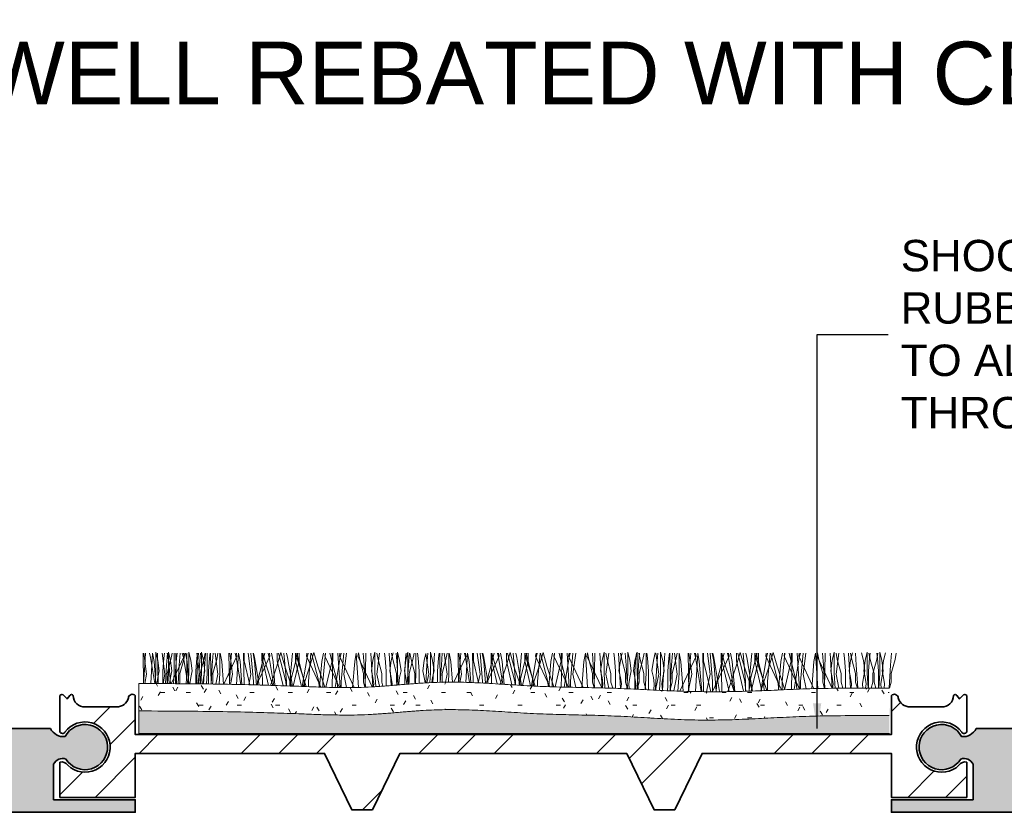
# Model space of a CAD drawing. Header units: millimetres. Extents: x -169 to 166, y -160 to 79.
# Tile 8 of 10: x -39 to 39, y 16 to 79. Entities that reach past the tile are written whole.
import ezdxf

# ---------------------------------------------------------------- set-up
doc = ezdxf.new("R2010")
doc.units = ezdxf.units.MM
for name, color, linetype, lineweight in [('FS-DETAIL', 3, 'Continuous', 35), ('FS-DETAIL-HATCH', 253, 'Continuous', 13), ('FS-DETAIL-THIN', 8, 'Continuous', 18), ('FS-TEXT', 7, 'Continuous', 25)]:
    doc.layers.add(name, color=color, linetype=linetype, lineweight=lineweight)
doc.styles.add('Arial', font='arial.ttf', dxfattribs={"height": 2.5})
doc.dimstyles.new('Diagonal_2.5mm Arial$7', dxfattribs={"dimtxt": 2.5, "dimasz": 2, "dimexe": 2.5, "dimexo": 5, "dimgap": 1, "dimtad": 0, "dimzin": 0, "dimdsep": 46, "dimtxsty": 'Arial', "dimcen": 2, "dimdle": 4, "dimclrd": 1, "dimclre": 256, "dimclrt": 7, "dimaunit": 1, "dimadec": 0, "dimazin": 0, "dimtfac": 1, "dimtix": 1, "dimtmove": 2, "dimatfit": 3, "dimfxl": 1, "dimtvp": 1, "dimtolj": 1, "dimtzin": 0, "dimarcsym": 0})

# ---------------------------------------------------------------- blocks, each defined once
blk = doc.blocks.new('CARPET-H-PROFILE-MAXI')
at = {"layer": 'FS-DETAIL-HATCH'}
for p, q in [((-73.389, -53.147), (-73.339, -55.574)), ((-73.101, -54.822), (-73.322, -53.147)), ((-73.179, -53.147), (-73.251, -54.109)), ((-72.801, -53.509), (-72.884, -53.147)), ((-72.777, -55.579), (-72.627, -53.161)), ((-72.501, -53.809), (-72.627, -53.161)), ((-72.211, -53.734), (-72.375, -53.078)), ((-72.375, -53.434), (-72.375, -53.078)), ((-72.227, -53.147), (-72.177, -55.584)), ((-71.638, -54.822), (-71.859, -53.147)), ((-71.685, -53.147), (-71.737, -53.547)), ((-71.44, -53.147), (-71.512, -54.109)), ((-71.339, -53.809), (-71.468, -53.147)), ((-71.19, -53.768), (-71.362, -53.078)), ((-71.362, -53.434), (-71.362, -53.078)), ((-71.161, -53.659), (-71.058, -53.147)), ((-70.912, -53.434), (-70.912, -53.147)), ((-70.764, -53.147), (-70.714, -55.597)), ((-70.672, -53.147), (-70.724, -53.547)), ((-70.428, -53.147), (-70.5, -54.109)), ((-70.176, -53.509), (-70.259, -53.147)), ((-70.125, -53.397), (-70.166, -53.147)), ((-70.148, -53.659), (-70.046, -53.147)), ((-69.876, -53.809), (-70.005, -53.147)), ((-69.899, -53.434), (-69.899, -53.147)), ((-69.586, -53.734), (-69.75, -53.078)), ((-69.75, -53.434), (-69.75, -53.078)), ((-69.06, -53.147), (-69.112, -53.547)), ((-68.887, -54.822), (-69.108, -53.147)), ((-68.965, -53.147), (-69.037, -54.109)), ((-68.815, -53.147), (-68.887, -54.109)), ((-68.573, -53.734), (-68.737, -53.078)), ((-68.737, -53.434), (-68.737, -53.078)), ((-68.565, -55.616), (-68.412, -53.147)), ((-68.536, -53.659), (-68.433, -53.147)), ((-68.287, -53.434), (-68.287, -53.147)), ((-68.047, -53.147), (-68.099, -53.547)), ((-68.013, -53.147), (-67.963, -55.621)), ((-67.803, -53.147), (-67.875, -54.109)), ((-67.424, -54.822), (-67.645, -53.147)), ((-67.523, -53.659), (-67.421, -53.147)), ((-67.274, -53.434), (-67.274, -53.147)), ((-67.125, -53.809), (-67.254, -53.147)), ((-66.55, -53.147), (-66.499, -55.637)), ((-66.262, -54.822), (-66.483, -53.147)), ((-66.34, -53.147), (-66.412, -54.109)), ((-65.962, -53.509), (-66.045, -53.147)), ((-65.911, -53.397), (-65.952, -53.147)), ((-65.942, -55.653), (-65.788, -53.161)), ((-65.662, -53.809), (-65.788, -53.161)), ((-65.388, -53.147), (-65.337, -55.669)), ((-65.325, -53.772), (-65.325, -53.147)), ((-64.799, -54.822), (-65.02, -53.147)), ((-64.598, -55.422), (-64.799, -53.147)), ((-64.5, -53.809), (-64.629, -53.147)), ((-64.499, -53.509), (-64.581, -53.147)), ((-64.261, -55.422), (-63.685, -53.147)), ((-63.925, -53.147), (-63.873, -55.709)), ((-63.862, -53.772), (-63.862, -53.145)), ((-63.562, -54.184), (-63.862, -53.145)), ((-63.337, -53.509), (-63.42, -53.147)), ((-63.286, -53.397), (-63.327, -53.147)), ((-63.037, -53.809), (-63.166, -53.147)), ((-62.723, -54.184), (-62.411, -53.1)), ((-62.7, -53.772), (-62.7, -53.147)), ((-62.025, -55.422), (-62.601, -53.147)), ((-62.099, -54.184), (-62.411, -53.1)), ((-61.973, -55.422), (-62.174, -53.147)), ((-61.874, -53.509), (-61.956, -53.147)), ((-61.687, -55.422), (-61.487, -53.147)), ((-61.636, -55.422), (-61.06, -53.147)), ((-61.237, -53.772), (-61.237, -53.145)), ((-60.937, -54.184), (-61.237, -53.145)), ((-60.562, -55.422), (-61.137, -53.147)), ((-60.961, -53.772), (-60.961, -53.147)), ((-60.375, -53.397), (-60.334, -53.147)), ((-60.323, -53.508), (-60.241, -53.147)), ((-60.224, -55.422), (-60.023, -53.147)), ((-60.098, -54.184), (-59.786, -53.1)), ((-59.4, -55.422), (-59.976, -53.147)), ((-59.474, -54.184), (-59.786, -53.1)), ((-59.161, -53.809), (-59.032, -53.147)), ((-59.062, -55.422), (-58.862, -53.147)), ((-58.912, -53.397), (-58.871, -53.147)), ((-57.937, -55.422), (-58.512, -53.147)), ((-58.336, -53.772), (-58.336, -53.147)), ((-58.273, -53.147), (-58.328, -55.879)), ((-57.704, -55.882), (-57.874, -53.147)), ((-57.75, -53.397), (-57.709, -53.147)), ((-57.698, -53.508), (-57.616, -53.147)), ((-57.599, -55.422), (-57.398, -53.147)), ((-57.398, -54.822), (-57.178, -53.147)), ((-56.536, -53.809), (-56.41, -53.161)), ((-56.241, -55.887), (-56.41, -53.161)), ((-56.287, -53.397), (-56.243, -53.13)), ((-56.137, -53.659), (-56.243, -53.13)), ((-55.858, -53.147), (-55.786, -54.109)), ((-55.648, -53.147), (-55.703, -55.858)), ((-55.083, -55.824), (-55.249, -53.147)), ((-55.087, -53.734), (-54.923, -53.078)), ((-54.923, -53.434), (-54.923, -53.078)), ((-54.674, -53.659), (-54.777, -53.147)), ((-54.773, -54.822), (-54.553, -53.147)), ((-54.151, -53.147), (-54.098, -53.547)), ((-53.626, -55.731), (-53.785, -53.147)), ((-53.624, -53.734), (-53.474, -53.134)), ((-53.512, -53.659), (-53.615, -53.147)), ((-53.233, -53.147), (-53.161, -54.109)), ((-52.956, -53.734), (-53.12, -53.078)), ((-53.12, -53.434), (-53.12, -53.078)), ((-52.429, -53.147), (-52.481, -53.547)), ((-52.462, -53.734), (-52.298, -53.078)), ((-52.298, -53.434), (-52.298, -53.078)), ((-52.185, -53.147), (-52.257, -54.109)), ((-52.049, -53.659), (-52.152, -53.147)), ((-51.906, -53.659), (-51.803, -53.147)), ((-51.656, -53.434), (-51.656, -53.147)), ((-51.526, -53.147), (-51.473, -53.547)), ((-50.999, -53.734), (-50.861, -53.181)), ((-50.645, -54.822), (-50.861, -53.181)), ((-50.722, -53.147), (-50.794, -54.109)), ((-50.331, -53.734), (-50.495, -53.078)), ((-50.495, -53.434), (-50.495, -53.078)), ((-50.315, -55.495), (-50.169, -53.147)), ((-49.804, -53.147), (-49.856, -53.547)), ((-49.77, -53.147), (-49.723, -55.484)), ((-49.56, -53.147), (-49.632, -54.109)), ((-49.181, -54.822), (-49.402, -53.147)), ((-49.281, -53.659), (-49.178, -53.147)), ((-49.031, -53.434), (-49.031, -53.147)), ((-48.882, -53.809), (-49.011, -53.147)), ((-48.307, -53.147), (-48.26, -55.477)), ((-48.02, -54.822), (-48.241, -53.147)), ((-48.097, -53.147), (-48.169, -54.109)), ((-47.72, -53.509), (-47.802, -53.147)), ((-47.668, -53.397), (-47.709, -53.147)), ((-47.689, -55.491), (-47.545, -53.161)), ((-47.419, -53.809), (-47.545, -53.161)), ((-47.145, -53.147), (-47.097, -55.506)), ((-47.082, -53.772), (-47.082, -53.147)), ((-46.556, -54.822), (-46.777, -53.147)), ((-46.356, -55.422), (-46.556, -53.147)), ((-46.257, -53.809), (-46.386, -53.147)), ((-46.256, -53.509), (-46.338, -53.147)), ((-46.018, -55.422), (-45.443, -53.147)), ((-45.682, -53.147), (-45.632, -55.581)), ((-45.619, -53.772), (-45.619, -53.145)), ((-45.32, -54.184), (-45.619, -53.145)), ((-45.095, -53.509), (-45.177, -53.147)), ((-45.043, -53.397), (-45.084, -53.147)), ((-44.794, -53.809), (-44.923, -53.147)), ((-44.481, -54.184), (-44.168, -53.1)), ((-44.457, -53.772), (-44.457, -53.147)), ((-43.782, -55.422), (-44.358, -53.147)), ((-43.856, -54.184), (-44.168, -53.1)), ((-43.731, -55.422), (-43.931, -53.147)), ((-43.631, -53.509), (-43.713, -53.147)), ((-43.445, -55.422), (-43.244, -53.147)), ((-43.393, -55.422), (-42.818, -53.147)), ((-42.994, -53.772), (-42.994, -53.145)), ((-42.695, -54.184), (-42.994, -53.145)), ((-42.319, -55.422), (-42.894, -53.147)), ((-42.718, -53.772), (-42.718, -53.147)), ((-42.132, -53.397), (-42.091, -53.147)), ((-42.08, -53.508), (-41.999, -53.147)), ((-41.981, -55.422), (-41.781, -53.147)), ((-41.856, -54.184), (-41.543, -53.1)), ((-41.157, -55.422), (-41.733, -53.147)), ((-41.231, -54.184), (-41.543, -53.1)), ((-40.918, -53.809), (-40.789, -53.147)), ((-40.82, -55.422), (-40.619, -53.147)), ((-40.669, -53.397), (-40.628, -53.147)), ((-39.694, -55.422), (-40.269, -53.147)), ((-40.093, -53.772), (-40.093, -53.147)), ((-40.03, -53.147), (-40.085, -55.853)), ((-39.462, -55.869), (-39.631, -53.147)), ((-39.507, -53.397), (-39.466, -53.147)), ((-39.455, -53.508), (-39.374, -53.147)), ((-39.356, -55.422), (-39.156, -53.147)), ((-39.156, -54.822), (-38.935, -53.147)), ((-38.293, -53.809), (-38.167, -53.161)), ((-37.997, -55.901), (-38.167, -53.161)), ((-38.044, -53.397), (-38, -53.13)), ((-37.895, -53.659), (-38, -53.13)), ((-37.615, -53.147), (-37.543, -54.109)), ((-37.405, -53.147), (-37.461, -55.912)), ((-36.834, -55.924), (-37.006, -53.147)), ((-36.845, -53.734), (-36.681, -53.078)), ((-36.681, -53.434), (-36.681, -53.078)), ((-36.431, -53.659), (-36.534, -53.147)), ((-36.531, -54.822), (-36.31, -53.147)), ((-35.908, -53.147), (-35.856, -53.547)), ((-35.368, -55.976), (-35.543, -53.147)), ((-35.381, -53.734), (-35.231, -53.134)), ((-35.27, -53.659), (-35.372, -53.147)), ((-34.99, -53.147), (-34.918, -54.109)), ((-34.637, -53.734), (-34.801, -53.078)), ((-34.801, -53.434), (-34.801, -53.078)), ((-34.22, -53.734), (-34.056, -53.078)), ((-34.11, -53.147), (-34.163, -53.547)), ((-34.056, -53.434), (-34.056, -53.078)), ((-33.866, -53.147), (-33.938, -54.109)), ((-33.806, -53.659), (-33.909, -53.147)), ((-33.587, -53.659), (-33.484, -53.147)), ((-33.338, -53.434), (-33.338, -53.147)), ((-33.283, -53.147), (-33.231, -53.547)), ((-32.756, -53.734), (-32.606, -53.134)), ((-32.326, -54.822), (-32.547, -53.147)), ((-32.403, -53.147), (-32.475, -54.109)), ((-32.012, -53.734), (-32.176, -53.078)), ((-32.176, -53.434), (-32.176, -53.078)), ((-32.035, -56.125), (-31.851, -53.147)), ((-31.485, -53.147), (-31.538, -53.547)), ((-31.452, -53.147), (-31.39, -56.152)), ((-31.241, -53.147), (-31.313, -54.109)), ((-30.863, -54.822), (-31.083, -53.147)), ((-30.962, -53.659), (-30.859, -53.147)), ((-30.713, -53.434), (-30.713, -53.147)), ((-30.563, -53.809), (-30.693, -53.147)), ((-29.988, -53.147), (-29.926, -56.198)), ((-29.701, -54.822), (-29.922, -53.147)), ((-29.778, -53.147), (-29.85, -54.109)), ((-29.401, -53.509), (-29.483, -53.147)), ((-29.415, -56.207), (-29.226, -53.161)), ((-29.349, -53.397), (-29.39, -53.147)), ((-29.1, -53.809), (-29.226, -53.161)), ((-28.827, -53.147), (-28.764, -56.22)), ((-28.763, -53.772), (-28.763, -53.147)), ((-28.238, -54.822), (-28.458, -53.147)), ((-28.037, -55.422), (-28.238, -53.147)), ((-27.938, -53.809), (-28.068, -53.147)), ((-27.938, -53.509), (-28.02, -53.147)), ((-27.699, -55.422), (-27.124, -53.147)), ((-27.363, -53.147), (-27.301, -56.218)), ((-27.3, -53.772), (-27.3, -53.145)), ((-27.001, -54.184), (-27.3, -53.145)), ((-26.776, -53.509), (-26.858, -53.147)), ((-26.724, -53.397), (-26.765, -53.147)), ((-26.475, -53.809), (-26.604, -53.147)), ((-26.162, -54.184), (-25.85, -53.1)), ((-26.138, -53.772), (-26.138, -53.147)), ((-25.463, -55.422), (-26.039, -53.147)), ((-25.538, -54.184), (-25.85, -53.1)), ((-25.412, -55.422), (-25.613, -53.147)), ((-25.313, -53.509), (-25.395, -53.147)), ((-25.126, -55.422), (-24.925, -53.147)), ((-25.074, -55.422), (-24.499, -53.147)), ((-24.675, -53.772), (-24.675, -53.145)), ((-24.376, -54.184), (-24.675, -53.145)), ((-24, -55.422), (-24.576, -53.147)), ((-24.399, -53.772), (-24.399, -53.147)), ((-23.813, -53.397), (-23.772, -53.147)), ((-23.762, -53.509), (-23.68, -53.147)), ((-23.663, -55.422), (-23.462, -53.147)), ((-23.537, -54.184), (-23.225, -53.1)), ((-22.838, -55.422), (-23.414, -53.147)), ((-22.913, -54.184), (-23.225, -53.1)), ((-22.599, -53.809), (-22.47, -53.147)), ((-22.501, -55.422), (-22.3, -53.147)), ((-22.35, -53.397), (-22.309, -53.147)), ((-21.375, -55.422), (-21.951, -53.147)), ((-21.774, -53.772), (-21.774, -53.147)), ((-21.711, -53.147), (-21.77, -56.049)), ((-21.134, -56.025), (-21.312, -53.147)), ((-21.188, -53.397), (-21.147, -53.147)), ((-21.137, -53.509), (-21.055, -53.147)), ((-21.038, -55.422), (-20.837, -53.147)), ((-20.837, -54.822), (-20.616, -53.147)), ((-19.974, -53.809), (-19.848, -53.161)), ((-19.674, -55.978), (-19.848, -53.161)), ((-19.725, -53.397), (-19.682, -53.13)), ((-19.576, -53.659), (-19.682, -53.13)), ((-19.296, -53.147), (-19.224, -54.109)), ((-19.086, -53.147), (-19.144, -55.97)), ((-18.513, -55.96), (-18.687, -53.147)), ((-18.526, -53.734), (-18.362, -53.078)), ((-18.362, -53.434), (-18.362, -53.078)), ((-18.113, -53.659), (-18.215, -53.147)), ((-18.212, -54.822), (-17.991, -53.147)), ((-17.589, -53.147), (-17.537, -53.547)), ((-17.051, -55.944), (-17.224, -53.147)), ((-17.063, -53.734), (-16.913, -53.134)), ((-16.951, -53.659), (-17.053, -53.147)), ((-16.671, -53.147), (-16.599, -54.109)), ((-16.028, -53.734), (-16.178, -53.134)), ((-15.901, -53.734), (-15.737, -53.078)), ((-15.737, -53.434), (-15.737, -53.078)), ((-15.488, -53.659), (-15.59, -53.147)), ((-15.502, -53.147), (-15.554, -53.547)), ((-14.978, -53.659), (-14.876, -53.147)), ((-14.964, -53.147), (-14.912, -53.547)), ((-14.729, -53.434), (-14.729, -53.078)), ((-14.565, -53.734), (-14.729, -53.078)), ((-14.438, -53.734), (-14.288, -53.134)), ((-13.794, -53.147), (-13.867, -54.109)), ((-13.515, -53.659), (-13.413, -53.147)), ((-72.456, -55.582), (-72.801, -53.509)), ((-72.359, -55.583), (-72.501, -53.809)), ((-72.375, -54.747), (-72.375, -53.434)), ((-72.098, -54.559), (-72.211, -53.734)), ((-71.737, -53.547), (-71.812, -54.597)), ((-71.461, -54.784), (-71.161, -53.659)), ((-71.362, -54.747), (-71.362, -53.434)), ((-71.196, -55.593), (-71.339, -53.809)), ((-71.086, -54.559), (-71.192, -53.777)), ((-71.15, -55.593), (-70.125, -53.397)), ((-70.912, -54.747), (-70.912, -53.434)), ((-70.724, -53.547), (-70.799, -54.597)), ((-70.448, -54.784), (-70.148, -53.659)), ((-69.827, -55.605), (-70.176, -53.509)), ((-69.899, -54.747), (-69.899, -53.434)), ((-69.732, -55.606), (-69.876, -53.809)), ((-69.75, -54.747), (-69.75, -53.434)), ((-69.473, -54.559), (-69.586, -53.734)), ((-69.112, -53.547), (-69.187, -54.597)), ((-68.836, -54.784), (-68.536, -53.659)), ((-68.737, -54.747), (-68.737, -53.434)), ((-68.461, -54.559), (-68.573, -53.734)), ((-68.287, -54.747), (-68.287, -53.434)), ((-68.099, -53.547), (-68.174, -54.597)), ((-67.823, -54.784), (-67.523, -53.659)), ((-67.274, -54.747), (-67.274, -53.434)), ((-66.979, -55.63), (-67.125, -53.809)), ((-66.953, -55.63), (-65.911, -53.397)), ((-65.604, -55.662), (-65.962, -53.509)), ((-65.513, -55.664), (-65.662, -53.809)), ((-64.88, -55.682), (-65.325, -53.772)), ((-64.349, -55.696), (-64.5, -53.809)), ((-64.134, -55.702), (-64.499, -53.509)), ((-64.359, -55.696), (-63.286, -53.397)), ((-63.407, -55.722), (-63.862, -53.772)), ((-62.967, -55.734), (-63.337, -53.509)), ((-62.883, -55.736), (-63.037, -53.809)), ((-62.238, -55.754), (-62.7, -53.772)), ((-61.496, -55.778), (-61.874, -53.509)), ((-61.429, -55.78), (-60.961, -53.772)), ((-60.763, -55.804), (-61.237, -53.772)), ((-60.706, -55.806), (-60.323, -53.508)), ((-59.226, -55.858), (-60.375, -53.397)), ((-59.325, -55.855), (-59.161, -53.809)), ((-57.752, -55.882), (-58.888, -53.447)), ((-58.825, -55.872), (-58.336, -53.772)), ((-58.094, -55.88), (-57.698, -53.508)), ((-56.587, -55.888), (-57.75, -53.397)), ((-56.702, -55.888), (-56.536, -53.809)), ((-55.152, -55.828), (-56.287, -53.397)), ((-55.837, -54.784), (-56.137, -53.659)), ((-55.2, -54.559), (-55.087, -53.734)), ((-54.923, -54.747), (-54.923, -53.434)), ((-54.374, -54.784), (-54.674, -53.659)), ((-54.098, -53.547), (-54.023, -54.597)), ((-53.737, -54.559), (-53.624, -53.734)), ((-53.212, -54.784), (-53.512, -53.659)), ((-53.12, -54.747), (-53.12, -53.434)), ((-52.843, -54.559), (-52.956, -53.734)), ((-52.575, -54.559), (-52.462, -53.734)), ((-52.481, -53.547), (-52.556, -54.597)), ((-52.298, -54.747), (-52.298, -53.434)), ((-52.206, -54.784), (-51.906, -53.659)), ((-51.749, -54.784), (-52.049, -53.659)), ((-51.656, -54.747), (-51.656, -53.434)), ((-51.473, -53.547), (-51.398, -54.597)), ((-51.112, -54.559), (-50.999, -53.734)), ((-50.495, -54.747), (-50.495, -53.434)), ((-50.218, -54.559), (-50.331, -53.734)), ((-49.856, -53.547), (-49.931, -54.597)), ((-49.581, -54.784), (-49.281, -53.659)), ((-49.031, -54.747), (-49.031, -53.434)), ((-48.75, -55.465), (-48.882, -53.809)), ((-48.634, -55.467), (-47.668, -53.397)), ((-47.388, -55.498), (-47.72, -53.509)), ((-47.284, -55.501), (-47.419, -53.809)), ((-46.674, -55.525), (-47.082, -53.772)), ((-46.117, -55.555), (-46.257, -53.809)), ((-45.914, -55.566), (-46.256, -53.509)), ((-46.052, -55.559), (-45.043, -53.397)), ((-45.192, -55.605), (-45.619, -53.772)), ((-44.741, -55.632), (-45.095, -53.509)), ((-44.648, -55.638), (-44.794, -53.809)), ((-44.013, -55.677), (-44.457, -53.772)), ((-43.262, -55.723), (-43.631, -53.509)), ((-43.174, -55.728), (-42.718, -53.772)), ((-42.531, -55.76), (-42.994, -53.772)), ((-42.456, -55.763), (-42.08, -53.508)), ((-40.996, -55.83), (-42.132, -53.397)), ((-41.08, -55.827), (-40.918, -53.809)), ((-39.516, -55.867), (-40.669, -53.397)), ((-40.575, -55.841), (-40.093, -53.772)), ((-39.847, -55.859), (-39.455, -53.508)), ((-38.342, -55.894), (-39.507, -53.397)), ((-38.46, -55.892), (-38.293, -53.809)), ((-36.864, -55.924), (-38.044, -53.397)), ((-37.595, -54.784), (-37.895, -53.659)), ((-36.957, -54.559), (-36.845, -53.734)), ((-36.681, -54.747), (-36.681, -53.434)), ((-36.131, -54.784), (-36.431, -53.659)), ((-35.856, -53.547), (-35.781, -54.597)), ((-35.494, -54.559), (-35.381, -53.734)), ((-34.97, -54.784), (-35.27, -53.659)), ((-34.801, -54.747), (-34.801, -53.434)), ((-34.524, -54.559), (-34.637, -53.734)), ((-34.332, -54.559), (-34.22, -53.734)), ((-34.163, -53.547), (-34.238, -54.597)), ((-34.056, -54.747), (-34.056, -53.434)), ((-33.887, -54.784), (-33.587, -53.659)), ((-33.506, -54.784), (-33.806, -53.659)), ((-33.338, -54.747), (-33.338, -53.434)), ((-33.231, -53.547), (-33.156, -54.597)), ((-32.869, -54.559), (-32.756, -53.734)), ((-32.176, -54.747), (-32.176, -53.434)), ((-31.899, -54.559), (-32.012, -53.734)), ((-31.538, -53.547), (-31.613, -54.597)), ((-31.262, -54.784), (-30.962, -53.659)), ((-30.713, -54.747), (-30.713, -53.434)), ((-30.65, -56.185), (-29.349, -53.397)), ((-30.373, -56.189), (-30.563, -53.809)), ((-28.95, -56.216), (-29.401, -53.509)), ((-28.907, -56.217), (-29.1, -53.809)), ((-28.192, -56.224), (-28.763, -53.772)), ((-28.037, -56.209), (-26.724, -53.397)), ((-27.486, -56.219), (-27.938, -53.509)), ((-27.745, -56.221), (-27.938, -53.809)), ((-26.731, -56.213), (-27.3, -53.772)), ((-26.326, -56.21), (-26.776, -53.509)), ((-26.283, -56.21), (-26.475, -53.809)), ((-25.575, -56.191), (-26.138, -53.772)), ((-24.869, -56.17), (-25.313, -53.509)), ((-24.959, -56.173), (-24.399, -53.772)), ((-24.121, -56.149), (-24.675, -53.772)), ((-24.202, -56.151), (-23.762, -53.509)), ((-22.561, -56.081), (-23.813, -53.397)), ((-22.782, -56.091), (-22.599, -53.809)), ((-21.124, -56.024), (-22.327, -53.447)), ((-22.31, -56.07), (-21.774, -53.772)), ((-21.559, -56.041), (-21.137, -53.509)), ((-19.981, -55.983), (-21.188, -53.397)), ((-20.149, -55.988), (-19.974, -53.809)), ((-18.529, -55.96), (-19.725, -53.397)), ((-19.276, -54.784), (-19.576, -53.659)), ((-18.638, -54.559), (-18.526, -53.734)), ((-18.362, -54.747), (-18.362, -53.434)), ((-17.813, -54.784), (-18.113, -53.659)), ((-17.537, -53.547), (-17.462, -54.597)), ((-17.175, -54.559), (-17.063, -53.734)), ((-16.651, -54.784), (-16.951, -53.659)), ((-15.916, -54.559), (-16.028, -53.734)), ((-16.013, -54.559), (-15.901, -53.734)), ((-15.737, -54.747), (-15.737, -53.434)), ((-15.554, -53.547), (-15.629, -54.597)), ((-15.188, -54.784), (-15.488, -53.659)), ((-15.278, -54.784), (-14.978, -53.659)), ((-14.912, -53.547), (-14.837, -54.597)), ((-14.729, -54.747), (-14.729, -53.434)), ((-14.453, -54.559), (-14.565, -53.734)), ((-14.55, -54.559), (-14.438, -53.734)), ((-13.815, -54.784), (-13.515, -53.659)), ((-73.251, -54.109), (-73.342, -55.574)), ((-73.256, -55.575), (-73.101, -54.822)), ((-72.425, -55.582), (-72.375, -54.747)), ((-72.211, -55.084), (-72.098, -54.559)), ((-71.812, -54.597), (-71.812, -55.587)), ((-71.796, -55.588), (-71.638, -54.822)), ((-71.512, -54.109), (-71.605, -55.589)), ((-71.461, -55.459), (-71.461, -54.784)), ((-71.413, -55.591), (-71.362, -54.747)), ((-71.198, -55.084), (-71.086, -54.559)), ((-70.963, -55.595), (-70.912, -54.747)), ((-70.799, -54.597), (-70.799, -55.596)), ((-70.5, -54.109), (-70.593, -55.598)), ((-70.448, -55.459), (-70.448, -54.784)), ((-69.951, -55.604), (-69.899, -54.747)), ((-69.801, -55.605), (-69.75, -54.747)), ((-69.586, -55.084), (-69.473, -54.559)), ((-69.187, -54.597), (-69.187, -55.611)), ((-69.037, -54.109), (-69.131, -55.611)), ((-69.05, -55.612), (-68.887, -54.822)), ((-68.887, -54.109), (-68.981, -55.612)), ((-68.836, -55.459), (-68.836, -54.784)), ((-68.789, -55.614), (-68.737, -54.747)), ((-68.573, -55.084), (-68.461, -54.559)), ((-68.339, -55.618), (-68.287, -54.747)), ((-68.174, -54.597), (-68.174, -55.62)), ((-67.875, -54.109), (-67.969, -55.621)), ((-67.823, -55.459), (-67.823, -54.784)), ((-67.589, -55.625), (-67.424, -54.822)), ((-67.327, -55.627), (-67.274, -54.747)), ((-66.412, -54.109), (-66.507, -55.637)), ((-66.43, -55.639), (-66.262, -54.822)), ((-64.975, -55.679), (-64.799, -54.822)), ((-63.046, -55.732), (-63.562, -54.184)), ((-63.238, -55.727), (-62.723, -54.184)), ((-61.569, -55.775), (-62.099, -54.184)), ((-60.393, -55.817), (-60.937, -54.184)), ((-60.64, -55.808), (-60.098, -54.184)), ((-58.912, -55.869), (-59.474, -54.184)), ((-57.18, -55.885), (-57.398, -54.822)), ((-55.837, -55.459), (-55.837, -54.784)), ((-55.786, -54.109), (-55.677, -55.856)), ((-55.087, -55.084), (-55.2, -54.559)), ((-54.859, -55.812), (-54.923, -54.747)), ((-54.573, -55.797), (-54.773, -54.822)), ((-54.374, -55.459), (-54.374, -54.784)), ((-54.023, -54.597), (-54.023, -55.764)), ((-53.624, -55.084), (-53.737, -54.559)), ((-53.212, -55.459), (-53.212, -54.784)), ((-53.176, -55.693), (-53.12, -54.747)), ((-53.161, -54.109), (-53.062, -55.684)), ((-52.956, -55.084), (-52.843, -54.559)), ((-52.462, -55.084), (-52.575, -54.559)), ((-52.556, -54.597), (-52.556, -55.642)), ((-52.257, -54.109), (-52.352, -55.625)), ((-52.246, -55.613), (-52.298, -54.747)), ((-52.206, -55.459), (-52.206, -54.784)), ((-51.749, -55.459), (-51.749, -54.784)), ((-51.706, -55.58), (-51.656, -54.747)), ((-51.398, -54.597), (-51.398, -55.56)), ((-50.999, -55.084), (-51.112, -54.559)), ((-50.794, -54.109), (-50.883, -55.527)), ((-50.788, -55.521), (-50.645, -54.822)), ((-50.54, -55.505), (-50.495, -54.747)), ((-50.331, -55.084), (-50.218, -54.559)), ((-49.931, -54.597), (-49.931, -55.488)), ((-49.632, -54.109), (-49.718, -55.484)), ((-49.581, -55.459), (-49.581, -54.784)), ((-49.316, -55.477), (-49.181, -54.822)), ((-49.075, -55.472), (-49.031, -54.747)), ((-48.169, -54.109), (-48.254, -55.477)), ((-48.155, -55.479), (-48.02, -54.822)), ((-46.701, -55.523), (-46.556, -54.822)), ((-44.839, -55.626), (-45.32, -54.184)), ((-44.959, -55.619), (-44.481, -54.184)), ((-43.345, -55.718), (-43.856, -54.184)), ((-42.164, -55.777), (-42.695, -54.184)), ((-42.383, -55.766), (-41.856, -54.184)), ((-40.68, -55.838), (-41.231, -54.184)), ((-38.938, -55.882), (-39.156, -54.822)), ((-37.595, -55.459), (-37.595, -54.784)), ((-37.543, -54.109), (-37.431, -55.909)), ((-36.845, -55.084), (-36.957, -54.559)), ((-36.609, -55.933), (-36.681, -54.747)), ((-36.3, -55.944), (-36.531, -54.822)), ((-36.131, -55.459), (-36.131, -54.784)), ((-35.781, -54.597), (-35.781, -55.797)), ((-35.381, -55.084), (-35.494, -54.559)), ((-34.97, -55.459), (-34.97, -54.784)), ((-34.918, -54.109), (-34.806, -55.909)), ((-34.876, -55.993), (-34.801, -54.747)), ((-34.637, -55.084), (-34.524, -54.559)), ((-34.22, -55.084), (-34.332, -54.559)), ((-34.238, -54.597), (-34.238, -55.797)), ((-33.978, -56.035), (-34.056, -54.747)), ((-33.938, -54.109), (-34.051, -55.909)), ((-33.887, -55.459), (-33.887, -54.784)), ((-33.506, -55.459), (-33.506, -54.784)), ((-33.416, -56.062), (-33.338, -54.747)), ((-33.156, -54.597), (-33.156, -55.797)), ((-32.756, -55.084), (-32.869, -54.559)), ((-32.589, -56.101), (-32.326, -54.822)), ((-32.475, -54.109), (-32.588, -55.909)), ((-32.258, -56.115), (-32.176, -54.747)), ((-32.012, -55.084), (-31.899, -54.559)), ((-31.613, -54.597), (-31.613, -55.797)), ((-31.313, -54.109), (-31.426, -55.909)), ((-31.262, -55.459), (-31.262, -54.784)), ((-31.138, -56.163), (-30.863, -54.822)), ((-30.798, -56.177), (-30.713, -54.747)), ((-29.983, -56.197), (-29.701, -54.822)), ((-29.85, -54.109), (-29.963, -55.909)), ((-28.526, -56.224), (-28.238, -54.822)), ((-26.325, -56.21), (-27.001, -54.184)), ((-26.838, -56.214), (-26.162, -54.184)), ((-24.875, -56.171), (-25.538, -54.184)), ((-23.727, -56.132), (-24.376, -54.184)), ((-24.192, -56.151), (-23.537, -54.184)), ((-22.284, -56.069), (-22.913, -54.184)), ((-20.594, -56.004), (-20.837, -54.822)), ((-19.276, -55.459), (-19.276, -54.784)), ((-19.224, -54.109), (-19.112, -55.909)), ((-18.526, -55.084), (-18.638, -54.559)), ((-18.289, -55.957), (-18.362, -54.747)), ((-17.979, -55.952), (-18.212, -54.822)), ((-17.813, -55.459), (-17.813, -54.784)), ((-17.462, -54.597), (-17.462, -55.797)), ((-17.063, -55.084), (-17.175, -54.559)), ((-16.651, -55.459), (-16.651, -54.784)), ((-16.599, -54.109), (-16.487, -55.909)), ((-16.028, -55.084), (-15.916, -54.559)), ((-15.901, -55.084), (-16.013, -54.559)), ((-15.665, -55.942), (-15.737, -54.747)), ((-15.629, -54.597), (-15.629, -55.797)), ((-15.278, -55.459), (-15.278, -54.784)), ((-15.188, -55.459), (-15.188, -54.784)), ((-14.837, -54.597), (-14.837, -55.797)), ((-14.801, -55.94), (-14.729, -54.747)), ((-14.565, -55.084), (-14.453, -54.559)), ((-14.438, -55.084), (-14.55, -54.559)), ((-13.867, -54.109), (-13.979, -55.909)), ((-13.815, -55.459), (-13.815, -54.784)), ((-72.282, -55.583), (-72.211, -55.084)), ((-71.498, -55.59), (-71.461, -55.459)), ((-71.271, -55.592), (-71.198, -55.084)), ((-70.488, -55.599), (-70.448, -55.459)), ((-69.661, -55.606), (-69.586, -55.084)), ((-68.88, -55.613), (-68.836, -55.459)), ((-68.648, -55.609), (-68.573, -55.084)), ((-67.87, -55.622), (-67.823, -55.459)), ((-64.598, -55.689), (-64.598, -55.422)), ((-64.285, -55.698), (-64.261, -55.422)), ((-61.995, -55.761), (-62.025, -55.422)), ((-61.973, -55.761), (-61.973, -55.422)), ((-61.687, -55.771), (-61.687, -55.422)), ((-61.667, -55.772), (-61.636, -55.422)), ((-60.527, -55.812), (-60.562, -55.422)), ((-60.224, -55.823), (-60.224, -55.422)), ((-59.362, -55.853), (-59.4, -55.422)), ((-59.062, -55.864), (-59.062, -55.422)), ((-57.896, -55.881), (-57.937, -55.422)), ((-57.599, -55.883), (-57.599, -55.422)), ((-55.724, -55.859), (-55.837, -55.459)), ((-55.012, -55.609), (-55.087, -55.084)), ((-55.032, -55.822), (-55.012, -55.609)), ((-54.283, -55.782), (-54.374, -55.459)), ((-53.549, -55.609), (-53.624, -55.084)), ((-53.56, -55.725), (-53.549, -55.609)), ((-53.147, -55.691), (-53.212, -55.459)), ((-53.031, -55.609), (-52.956, -55.084)), ((-53.024, -55.681), (-53.031, -55.609)), ((-52.387, -55.609), (-52.462, -55.084)), ((-52.389, -55.628), (-52.387, -55.609)), ((-52.249, -55.613), (-52.206, -55.459)), ((-51.715, -55.581), (-51.749, -55.459)), ((-50.935, -55.53), (-50.999, -55.084)), ((-50.39, -55.497), (-50.331, -55.084)), ((-49.587, -55.482), (-49.581, -55.459)), ((-46.356, -55.542), (-46.356, -55.422)), ((-46.03, -55.56), (-46.018, -55.422)), ((-43.758, -55.692), (-43.782, -55.422)), ((-43.731, -55.694), (-43.731, -55.422)), ((-43.445, -55.711), (-43.445, -55.422)), ((-43.419, -55.713), (-43.393, -55.422)), ((-42.288, -55.771), (-42.319, -55.422)), ((-41.981, -55.785), (-41.981, -55.422)), ((-41.122, -55.825), (-41.157, -55.422)), ((-40.82, -55.835), (-40.82, -55.422)), ((-39.655, -55.864), (-39.694, -55.422)), ((-39.356, -55.871), (-39.356, -55.422)), ((-37.467, -55.912), (-37.595, -55.459)), ((-36.77, -55.609), (-36.845, -55.084)), ((-36.799, -55.927), (-36.77, -55.609)), ((-35.991, -55.955), (-36.131, -55.459)), ((-35.306, -55.609), (-35.381, -55.084)), ((-35.34, -55.977), (-35.306, -55.609)), ((-34.818, -55.995), (-34.97, -55.459)), ((-34.712, -55.609), (-34.637, -55.084)), ((-34.676, -56.002), (-34.712, -55.609)), ((-34.145, -55.609), (-34.22, -55.084)), ((-34.182, -56.025), (-34.145, -55.609)), ((-34.049, -56.032), (-33.887, -55.459)), ((-33.335, -56.066), (-33.506, -55.459)), ((-32.681, -55.609), (-32.756, -55.084)), ((-32.726, -56.095), (-32.681, -55.609)), ((-32.087, -55.609), (-32.012, -55.084)), ((-32.04, -56.124), (-32.087, -55.609)), ((-31.457, -56.149), (-31.262, -55.459)), ((-28.037, -56.223), (-28.037, -55.422)), ((-27.769, -56.221), (-27.699, -55.422)), ((-25.396, -56.186), (-25.463, -55.422)), ((-25.412, -56.186), (-25.412, -55.422)), ((-25.141, -56.178), (-25.074, -55.422)), ((-25.126, -56.178), (-25.126, -55.422)), ((-23.937, -56.141), (-24, -55.422)), ((-23.663, -56.129), (-23.663, -55.422)), ((-22.78, -56.091), (-22.838, -55.422)), ((-22.501, -56.078), (-22.501, -55.422)), ((-21.322, -56.032), (-21.375, -55.422)), ((-21.038, -56.021), (-21.038, -55.422)), ((-19.132, -55.97), (-19.276, -55.459)), ((-18.451, -55.609), (-18.526, -55.084)), ((-18.483, -55.96), (-18.451, -55.609)), ((-17.675, -55.948), (-17.813, -55.459)), ((-16.988, -55.609), (-17.063, -55.084)), ((-17.018, -55.944), (-16.988, -55.609)), ((-16.514, -55.943), (-16.651, -55.459)), ((-16.103, -55.609), (-16.028, -55.084)), ((-16.073, -55.942), (-16.103, -55.609)), ((-15.826, -55.609), (-15.901, -55.084)), ((-15.856, -55.942), (-15.826, -55.609)), ((-15.415, -55.941), (-15.278, -55.459)), ((-15.051, -55.941), (-15.188, -55.459)), ((-14.64, -55.609), (-14.565, -55.084)), ((-14.61, -55.94), (-14.64, -55.609)), ((-14.363, -55.609), (-14.438, -55.084)), ((-14.393, -55.94), (-14.363, -55.609)), ((-13.951, -55.939), (-13.815, -55.459)), ((-35.781, -55.797), (-35.777, -55.962)), ((-34.806, -55.909), (-34.811, -55.995)), ((-34.238, -55.797), (-34.242, -56.022)), ((-34.051, -55.909), (-34.042, -56.032)), ((-33.156, -55.797), (-33.15, -56.075)), ((-32.588, -55.909), (-32.574, -56.102)), ((-31.613, -55.797), (-31.62, -56.142)), ((-31.426, -55.909), (-31.409, -56.151)), ((-29.963, -55.909), (-29.943, -56.197)), ((-28.037, -56.223), (-28.037, -56.209)), ((-19.112, -55.909), (-19.116, -55.969)), ((-17.462, -55.797), (-17.459, -55.944)), ((-16.487, -55.909), (-16.489, -55.943)), ((-15.629, -55.797), (-15.632, -55.941)), ((-14.837, -55.797), (-14.834, -55.94))]:
    blk.add_line(p, q, dxfattribs=at)

msp = doc.modelspace()

# ---------------------------------------------------------------- hatches: boundary and pattern name
at = {"layer": 'FS-DETAIL-HATCH'}
h = msp.add_hatch(dxfattribs=at)
h.set_pattern_fill('FP_4', color=256, style=0, pattern_type=2)
h.set_pattern_definition([(0, (-1427.1168, -3298.6579), (4.064, 1.016), [0.335, -2.713, 0.335, -2.713, -16.256]), (0, (-1427.1168, -3298.6579), (4.064, 1.016), [-6.096, 0.335, -5.761, 0.335, -2.713, -7.112]), (0, (-1427.1168, -3298.6579), (4.064, 1.016), [-15.24, 0.335, -1.697, 0.335, -4.745]), (120, (-1425.5928, -3298.1499), (-2.9118818, 3.01152724), [0.335, -2.713, 0.335, -2.713, -16.256]), (120, (-1425.5928, -3298.1499), (-2.9118818, 3.01152724), [-6.096, 0.335, -5.761, 0.335, -2.713, -7.112]), (120, (-1425.5928, -3298.1499), (-2.9118818, 3.01152724), [-15.24, 0.335, -1.697, 0.335, -4.745]), (240, (-1425.0848, -3296.1179), (-1.1521182, -4.02752724), [0.335, -2.713, 0.335, -2.713, -16.256]), (240, (-1425.0848, -3296.1179), (-1.1521182, -4.02752724), [-6.096, 0.335, -5.761, 0.335, -2.713, -7.112]), (240, (-1425.0848, -3296.1179), (-1.1521182, -4.02752724), [-15.24, 0.335, -1.697, 0.335, -4.745])])
h.paths.add_polyline_path([(15.531, 23.488), (17.69, 23.529), (19.766, 23.617), (21.74, 23.718), (23.85, 23.802), (26.945, 23.842), (29.92, 23.847), (29.92, 26.033), (26.435, 26.028), (23.878, 25.989), (17.668, 25.762), (15.468, 25.746), (13.285, 25.788), (7.027, 26.048), (2.908, 26.142), (0.849, 26.237), (-1.166, 26.36), (-3.062, 26.463), (-4.812, 26.507), (-6.518, 26.475), (-8.306, 26.359), (-10.255, 26.197), (-12.396, 26.082), (-14.809, 26.096), (-18.016, 26.209), (-22.767, 26.339), (-29.81, 26.401), (-29.81, 24.215), (-22.766, 24.153), (-18.014, 24.023), (-14.807, 23.909), (-12.394, 23.896), (-10.253, 24.011), (-8.303, 24.173), (-6.515, 24.289), (-4.81, 24.32), (-3.062, 24.277), (-1.171, 24.174), (0.836, 24.051), (2.887, 23.956), (7.006, 23.852), (9.095, 23.761), (11.213, 23.635), (13.359, 23.526)], flags=0)
at = {"layer": 'FS-DETAIL-HATCH', "lineweight": 18}
h = msp.add_hatch(dxfattribs=at)
h.set_pattern_fill('FP_1', color=256, style=0, pattern_type=2)
h.set_pattern_definition([(45, (-1504.454, -3314.577), (14.142136, -9e-16), [20, 0]), (45, (-1501.454, -3314.577), (14.142136, -9e-16), [20, 0]), (45, (-1498.454, -3314.577), (14.142136, -9e-16), [20, 0])])
h.paths.add_polyline_path([(-12.846, 16.337), (-11.22, 16.337), (-9.033, 20.837), (9.033, 20.837), (11.22, 16.337), (12.846, 16.337), (15.033, 20.837), (30.1, 20.837), (30.1, 17.337), (36.1, 17.337), (36.1, 20.137), (35.959, 20.153), (35.818, 20.135), (35.687, 20.083), (35.572, 19.999), (35.481, 19.89), (35.072, 19.589), (34.601, 19.4), (34.097, 19.337), (33.594, 19.402), (33.123, 19.592), (32.715, 19.894), (32.396, 20.289), (32.187, 20.752), (32.102, 21.253), (32.145, 21.759), (32.314, 22.237), (32.599, 22.658), (32.98, 22.993), (33.433, 23.222), (33.929, 23.329), (34.437, 23.308), (34.922, 23.16), (35.355, 22.894), (35.793, 22.452), (35.848, 22.432), (35.906, 22.427), (35.963, 22.435), (36.017, 22.457), (36.063, 22.492), (36.1, 22.537), (36.1, 25.437), (36.043, 25.503), (35.961, 25.534), (35.874, 25.523), (35.836, 25.503), (35.533, 25.167), (35.261, 25.5), (35.192, 25.526), (35.12, 25.514), (35.088, 25.494), (35.045, 25.434), (35.007, 25.197), (34.909, 24.978), (34.757, 24.791), (34.563, 24.649), (34.339, 24.563), (34.1, 24.537), (31.588, 24.537), (31.377, 24.556), (31.176, 24.621), (30.994, 24.73), (30.841, 24.877), (30.724, 25.054), (30.596, 25.404), (30.542, 25.465), (30.474, 25.509), (30.397, 25.536), (30.316, 25.542), (30.236, 25.527), (30.162, 25.492), (30.1, 25.44), (30.1, 22.337), (-30.1, 22.337), (-30.1, 25.44), (-30.162, 25.492), (-30.236, 25.527), (-30.316, 25.542), (-30.397, 25.536), (-30.474, 25.509), (-30.542, 25.465), (-30.596, 25.404), (-30.635, 25.32), (-30.65, 25.252), (-30.724, 25.054), (-30.841, 24.877), (-30.994, 24.73), (-31.176, 24.621), (-31.377, 24.556), (-31.588, 24.537), (-34.1, 24.537), (-34.339, 24.563), (-34.563, 24.649), (-34.757, 24.791), (-34.909, 24.978), (-35.007, 25.197), (-35.045, 25.434), (-35.088, 25.494), (-35.155, 25.525), (-35.228, 25.518), (-35.261, 25.5), (-35.533, 25.167), (-35.836, 25.503), (-35.917, 25.534), (-36.004, 25.523), (-36.043, 25.503), (-36.1, 25.437), (-36.1, 22.537), (-36.063, 22.492), (-36.017, 22.457), (-35.963, 22.435), (-35.906, 22.427), (-35.848, 22.432), (-35.793, 22.452), (-35.745, 22.485), (-35.693, 22.542), (-35.355, 22.894), (-34.922, 23.16), (-34.437, 23.308), (-33.929, 23.329), (-33.433, 23.222), (-32.971, 22.986), (-32.599, 22.658), (-32.309, 22.221), (-32.145, 21.759), (-32.102, 21.253), (-32.187, 20.752), (-32.396, 20.289), (-32.715, 19.894), (-33.123, 19.592), (-33.594, 19.402), (-34.097, 19.337), (-34.601, 19.4), (-35.088, 19.601), (-35.481, 19.89), (-35.572, 19.999), (-35.693, 20.085), (-35.818, 20.135), (-35.959, 20.153), (-36.1, 20.137), (-36.1, 17.337), (-30.1, 17.337), (-30.1, 20.837), (-15.033, 20.837)], flags=0)
at = {"layer": 'FS-DETAIL-HATCH'}
h = msp.add_hatch(color=256, dxfattribs=at)
h.paths.add_polyline_path([(6.993, 22.413), (29.936, 22.413), (29.936, 24.413), (29.92, 24.413), (29.92, 23.847), (26.423, 23.841), (23.85, 23.802), (21.74, 23.718), (19.766, 23.617), (17.668, 23.529), (15.468, 23.489), (13.285, 23.53), (11.166, 23.638), (9.088, 23.762), (7.006, 23.852), (2.502, 23.974), (0.836, 24.051), (-1.171, 24.174), (-3.062, 24.277), (-3.062, 22.413), (4.941, 22.413)], flags=0)
h.paths.add_polyline_path([(-14.807, 22.413), (-3.062, 22.413), (-3.062, 24.277), (-4.812, 24.32), (-6.518, 24.288), (-8.306, 24.172), (-10.255, 24.011), (-12.396, 23.896), (-14.807, 23.909), (-14.807, 23.896)], flags=0)
h.paths.add_polyline_path([(-28.052, 22.413), (-14.807, 22.413), (-14.809, 23.909), (-18.016, 24.023), (-22.767, 24.153), (-29.81, 24.215), (-29.81, 22.413)], flags=0)
for points in [[(-47.104, 16.145), (-30.096, 16.145), (-30.096, 17.145), (-36.6, 17.145), (-36.6, 19.968), (-36.498, 20.132), (-36.36, 20.267), (-36.193, 20.364), (-36.008, 20.417), (-35.815, 20.425), (-35.626, 20.385), (-35.344, 20.038), (-34.984, 19.771), (-34.57, 19.601), (-34.126, 19.539), (-33.681, 19.588), (-33.262, 19.745), (-32.895, 20.002), (-32.603, 20.341), (-32.403, 20.742), (-32.309, 21.191), (-32.325, 21.627), (-32.452, 22.056), (-32.681, 22.441), (-32.998, 22.758), (-33.383, 22.986), (-33.813, 23.112), (-34.26, 23.128), (-34.698, 23.033), (-35.098, 22.833), (-35.437, 22.54), (-35.693, 22.172), (-35.973, 22.18), (-36.244, 22.254), (-36.489, 22.39), (-36.696, 22.58), (-36.852, 22.813), (-40.348, 22.813), (-40.504, 22.58), (-40.711, 22.39), (-40.956, 22.254), (-41.227, 22.18), (-41.507, 22.172), (-41.763, 22.54), (-42.102, 22.833), (-42.502, 23.033), (-42.94, 23.128), (-43.387, 23.112), (-43.817, 22.986), (-44.202, 22.758), (-44.519, 22.441), (-44.748, 22.056), (-44.875, 21.627), (-44.891, 21.179), (-44.797, 20.742), (-44.597, 20.341), (-44.305, 20.002), (-43.938, 19.745), (-43.519, 19.588), (-43.074, 19.539), (-42.63, 19.601), (-42.216, 19.771), (-41.856, 20.038), (-41.574, 20.385), (-41.385, 20.425), (-41.192, 20.417), (-41.007, 20.364), (-40.84, 20.267), (-40.702, 20.132), (-40.6, 19.968), (-40.6, 17.145), (-47.104, 17.145)], [(39.166, 16.145), (47.104, 16.145), (47.104, 17.145), (40.6, 17.145), (40.6, 19.968), (40.702, 20.132), (40.84, 20.267), (41.007, 20.364), (41.192, 20.417), (41.385, 20.425), (41.574, 20.385), (41.856, 20.038), (42.222, 19.768), (42.63, 19.601), (43.074, 19.539), (43.519, 19.588), (43.938, 19.745), (44.305, 20.002), (44.597, 20.341), (44.797, 20.742), (44.891, 21.191), (44.875, 21.627), (44.748, 22.056), (44.519, 22.441), (44.202, 22.758), (43.817, 22.986), (43.387, 23.112), (42.94, 23.128), (42.502, 23.033), (42.102, 22.833), (41.763, 22.54), (41.507, 22.172), (41.227, 22.18), (40.956, 22.254), (40.711, 22.39), (40.504, 22.58), (40.348, 22.813), (36.852, 22.813), (36.696, 22.58), (36.489, 22.39), (36.244, 22.254), (35.973, 22.18), (35.693, 22.172), (35.437, 22.54), (35.098, 22.833), (34.698, 23.033), (34.26, 23.128), (33.813, 23.112), (33.383, 22.986), (32.998, 22.758), (32.681, 22.441), (32.452, 22.056), (32.325, 21.627), (32.309, 21.179), (32.403, 20.742), (32.603, 20.341), (32.895, 20.002), (33.262, 19.745), (33.681, 19.588), (34.126, 19.539), (34.57, 19.601), (34.984, 19.771), (35.344, 20.038), (35.626, 20.385), (35.815, 20.425), (36.008, 20.417), (36.193, 20.364), (36.36, 20.267), (36.498, 20.132), (36.6, 19.968), (36.6, 17.145), (30.096, 17.145), (30.096, 16.145), (38.6, 16.145)]]:
    msp.add_hatch(color=256, dxfattribs=at).paths.add_polyline_path(points, flags=0)

# ---------------------------------------------------------------- linework, layer by layer
at = {"layer": 'FS-DETAIL', "flags": 128}
msp.add_lwpolyline([(-30.1, 25.44, 0.649557), (-30.65, 25.252, -0.350736), (-31.588, 24.537), (-34.1, 24.537, -0.411806), (-35.045, 25.434, 0.667183), (-35.308, 25.443), (-35.533, 25.167), (-35.778, 25.437, 0.609352), (-36.1, 25.437), (-36.1, 22.537, 0.537045), (-35.707, 22.528, -2.643619), (-35.481, 19.89, 0.321512), (-36.1, 20.137), (-36.1, 17.337), (-30.1, 17.337), (-30.1, 20.837), (-15.033, 20.837), (-12.846, 16.337), (-11.22, 16.337), (-9.033, 20.837), (9.033, 20.837), (11.22, 16.337), (12.846, 16.337), (15.033, 20.837), (30.1, 20.837), (30.1, 17.337), (36.1, 17.337), (36.1, 20.137, 0.321512), (35.481, 19.89, -2.643619), (35.707, 22.528, 0.537045), (36.1, 22.537), (36.1, 25.437, 0.609352), (35.778, 25.437), (35.533, 25.167), (35.308, 25.443, 0.667183), (35.045, 25.434, -0.411806), (34.1, 24.537), (31.588, 24.537, -0.350736), (30.65, 25.252, 0.649557), (30.1, 25.44), (30.1, 22.337), (-30.1, 22.337)], format="xyb", close=True, dxfattribs=at)
at = {"layer": 'FS-DETAIL'}
for points in [[(-38.6, 22.813), (-40.348, 22.813, -0.306695), (-41.507, 22.172, 3.756426), (-41.574, 20.385, -0.383682), (-40.6, 19.968), (-40.6, 17.145), (-47.104, 17.145), (-47.104, 16.145), (-38.6, 16.145), (-30.096, 16.145), (-30.096, 17.145), (-36.6, 17.145), (-36.6, 19.968, -0.383682), (-35.626, 20.385, 3.756426), (-35.693, 22.172, -0.306695), (-36.852, 22.813)], [(41.507, 22.172, -3.756426), (41.574, 20.385, 0.383682), (40.6, 19.968), (40.6, 17.145), (47.104, 17.145), (47.104, 16.145), (38.6, 16.145), (30.096, 16.145), (30.096, 17.145), (36.6, 17.145), (36.6, 19.968, 0.383682), (35.626, 20.385, -3.756426), (35.693, 22.172, 0.306695), (36.852, 22.813), (38.6, 22.813), (40.348, 22.813, 0.306695)]]:
    msp.add_lwpolyline(points, format="xyb", close=True, dxfattribs=at)
at = {"layer": 'FS-DETAIL-THIN'}
for p, q in [((-29.81, 26.401), (-29.81, 24.215)), ((-29.81, 24.215), (-29.81, 22.413)), ((-29.81, 22.413), (29.936, 22.413))]:
    msp.add_line(p, q, dxfattribs=at)
for points, knots in [([(29.92, 26.033), (28.603, 26.037), (26.254, 26.032), (23.815, 25.998), (22.097, 25.925), (20.776, 25.865), (19.463, 25.807), (17.681, 25.755), (15.464, 25.736), (13.272, 25.778), (11.159, 25.876), (9.086, 25.983), (7.027, 26.054), (4.968, 26.089), (2.91, 26.132), (0.842, 26.231), (-1.186, 26.364), (-3.092, 26.475), (-4.82, 26.519), (-6.221, 26.496), (-7.247, 26.437), (-7.843, 26.393), (-8.304, 26.36), (-8.776, 26.321), (-9.257, 26.278), (-9.748, 26.234), (-10.253, 26.197), (-10.769, 26.162), (-11.468, 26.116), (-12.396, 26.074), (-13.512, 26.071), (-14.561, 26.088), (-15.514, 26.115), (-16.254, 26.145), (-17.067, 26.178), (-18.316, 26.219), (-20.072, 26.279), (-23.521, 26.365), (-27.08, 26.392), (-29.81, 26.401)], [0, 0, 0, 0, 0.041667, 0.083333, 0.125, 0.145833, 0.166667, 0.208333, 0.25, 0.291667, 0.333333, 0.375, 0.416667, 0.458333, 0.5, 0.541667, 0.583333, 0.625, 0.666667, 0.708333, 0.729167, 0.739583, 0.75, 0.760417, 0.770833, 0.78125, 0.791667, 0.802083, 0.8125, 0.833333, 0.854167, 0.875, 0.885417, 0.895833, 0.90625, 0.916667, 0.9375, 0.958333, 1, 1, 1, 1]), ([(-29.81, 24.215), (-27.08, 24.206), (-23.52, 24.179), (-20.07, 24.092), (-18.314, 24.033), (-17.065, 23.991), (-16.252, 23.958), (-15.512, 23.929), (-14.559, 23.901), (-13.51, 23.884), (-12.394, 23.888), (-11.465, 23.93), (-10.767, 23.976), (-10.251, 24.01), (-9.746, 24.048), (-9.254, 24.092), (-8.773, 24.135), (-8.301, 24.173), (-7.84, 24.207), (-7.244, 24.25), (-6.218, 24.31), (-4.817, 24.332), (-3.091, 24.288), (-1.191, 24.178), (0.829, 24.046), (2.888, 23.947), (4.939, 23.902), (7.002, 23.859), (8.742, 23.785), (10.149, 23.7), (11.211, 23.634), (12.281, 23.573), (13.716, 23.505), (15.533, 23.474), (17.703, 23.522), (19.449, 23.599), (20.749, 23.668), (22.063, 23.736), (23.784, 23.811), (26.244, 23.846), (28.6, 23.85), (29.92, 23.847)], [0, 0, 0, 0, 0.041667, 0.0625, 0.083333, 0.09375, 0.104167, 0.114583, 0.125, 0.145833, 0.166667, 0.1875, 0.197917, 0.208333, 0.21875, 0.229167, 0.239583, 0.25, 0.260417, 0.270833, 0.291667, 0.333333, 0.375, 0.416667, 0.458333, 0.5, 0.541667, 0.583333, 0.625, 0.645833, 0.666667, 0.6875, 0.708333, 0.75, 0.791667, 0.833333, 0.854167, 0.875, 0.916667, 0.958333, 1, 1, 1, 1])]:
    msp.add_open_spline(points, degree=3, knots=knots, dxfattribs=at)

# ---------------------------------------------------------------- block references
msp.add_blockref('CARPET-H-PROFILE-MAXI', (43.905, 81.972), dxfattribs=at)

# ---------------------------------------------------------------- texts
at = {"layer": 'FS-TEXT', "insert": (-124.572, 74.249), "char_height": 5, "width": 253.44099, "attachment_point": 4, "line_spacing_factor": 0.938532, "style": 'Arial', "bg_fill": 2}
msp.add_mtext('{\\C7;DETAIL 7: DRAINED MATWELL REBATED WITH CERAMIC TILES (MAXI 2)}', dxfattribs=at)
at = {"layer": 'FS-TEXT', "insert": (30.845, 54.198), "char_height": 2.5, "attachment_point": 4, "style": 'Arial'}
msp.add_mtext('SHOCK ABSORBING SANTOPRENE\\PRUBBER JOINERS HOLE-PUNCHED\\PTO ALLOW WATER TO DRAIN \\PTHROUGH', dxfattribs=at)

# ---------------------------------------------------------------- leaders
at = {"layer": 'FS-TEXT', "annotation_type": 0, "has_hookline": 1, "hookline_direction": 1, "text_width": 59.115}
msp.add_leader([(24.188, 22.813), (24.188, 54.198), (29.845, 54.198)], dimstyle='Diagonal_2.5mm Arial$7', override={"dimscale": 0}, dxfattribs=at)

doc.saveas('drawing.dxf')
